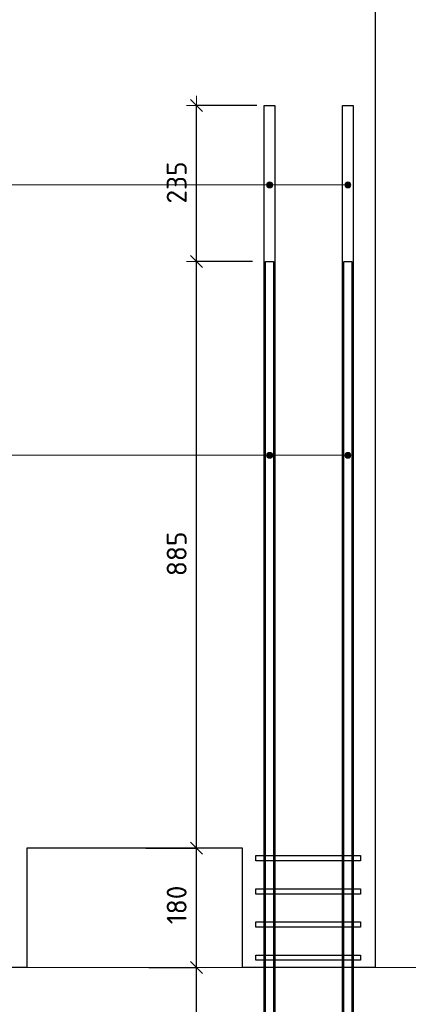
# Model space of a CAD drawing. Header units: metres. Extents: x -38 to 97, y -15 to 21.
# Tile 69 of 256: x 83.77 to 84.356, y -5.905 to -4.42. Entities that reach past the tile are written whole.
import ezdxf

# ---------------------------------------------------------------- set-up
doc = ezdxf.new("R2010")
doc.units = ezdxf.units.M
doc.header["$PDMODE"] = 65
for name, color, linetype, lineweight in [('XR$4$Арм.стержн. Хомут', 240, 'Continuous', 35), ('XR$4$Арм.стержн.горизонт. 1', 180, 'Continuous', 35), ('XR$4$Арм.стержн.горизонт. 2', 202, 'Continuous', 35), ('XR$4$Общий слой (1)_1', 7, 'Continuous', 13), ('XR$4$Перекрытие (1)', 7, 'Continuous', 35), ('XR$4$Размерная линия (1)', 7, 'Continuous', 13), ('XR$5$Арм.стержн. Хомут', 240, 'Continuous', 35), ('XR$5$Арм.стержн.горизонт. 1', 180, 'Continuous', 35), ('XR$5$Арм.стержн.горизонт. 2', 202, 'Continuous', 35), ('XR$5$Общий слой (1)_1', 7, 'Continuous', 13), ('XR$5$Перекрытие (1)', 7, 'Continuous', 35), ('XR$5$Размерная линия (1)', 7, 'Continuous', 13)]:
    doc.layers.add(name, color=color, linetype=linetype, lineweight=lineweight)
doc.styles.add('ISOCPEUR', font='txt')
doc.dimstyles.new('DIMSTYLE_24', dxfattribs={"dimtxt": 0.03, "dimasz": 0.03, "dimexe": 0, "dimexo": 0, "dimgap": 0.015, "dimtad": 2, "dimdec": 0, "dimlfac": 1000, "dimrnd": 5, "dimzin": 12, "dimdsep": 46, "dimtxsty": 'ISOCPEUR', "dimblk1": 'ALL_ML_STRICH', "dimblk2": 'ALL_ML_STRICH', "dimsah": 1, "dimcen": 0, "dimclrd": 7, "dimclre": 256, "dimclrt": 7, "dimadec": 0, "dimazin": 0, "dimtfac": 1, "dimtdec": 0, "dimtix": 1, "dimtmove": 2, "dimatfit": 3, "dimfxl": 0, "dimtzin": 0, "dimlwd": 0, "dimlwe": -3, "dimarcsym": 0})
pattern_1 = [(0, (0.45, 0.45), (0.225, 0.225), [0.225, -0.225]), (90, (0.45, 0.45), (-0.225, 0.225), [0.225, -0.225])]

# ---------------------------------------------------------------- blocks, each defined once
blk = doc.blocks.new('ALL_ML_STRICH')
at = {"color": 0, "linetype": 'ByBlock', "lineweight": -2}
for p, q in [((0, -0.5), (0, 0.5)), ((-1, 0), (0.5, 0)), ((-0.3, -0.3), (0.3, 0.3))]:
    blk.add_line(p, q, dxfattribs=at)
blk = doc.blocks.new('*D404')
at = {"layer": 'DEFPOINTS', "color": 7, "linetype": 'Continuous', "lineweight": 13, "transparency": 33554687}
for p in [(83.9444, -5.8499), (84.0364, -6.7349), (84.1406, -6.7349)]:
    blk.add_point(p, dxfattribs=at)
at = {"layer": 'XR$4$Размерная линия (1)', "color": 9, "linetype": 'Continuous', "lineweight": -2, "true_color": 0xc7c7c7, "transparency": 33554687}
for p, q in [((83.9644, -5.8499), (84.0364, -5.8499)), ((84.1206, -6.7349), (84.0364, -6.7349))]:
    blk.add_line(p, q, dxfattribs=at)
at = {"layer": 'XR$4$Размерная линия (1)', "color": 7, "linetype": 'Continuous', "lineweight": -2, "transparency": 33554687}
blk.add_line((84.0364, -6.7349), (84.0364, -5.8499), dxfattribs=at)
at = {"layer": 'XR$4$Размерная линия (1)', "color": 7, "linetype": 'Continuous', "lineweight": 13, "transparency": 33554687, "xscale": 0.03, "yscale": 0.03, "zscale": 0.03}
for p, rotation in [((84.0364, -5.8499), 90), ((84.0364, -6.7349), 270)]:
    blk.add_blockref('ALL_ML_STRICH', p, dxfattribs=dict(at, rotation=rotation))
at = {"layer": 'XR$4$Размерная линия (1)', "color": 7, "linetype": 'Continuous', "lineweight": 13, "transparency": 33554687, "insert": (84.0064, -6.2909), "char_height": 0.03, "width": 0.09, "attachment_point": 5, "rotation": 90, "style": 'ISOCPEUR'}
blk.add_mtext('\\A1;{885}', dxfattribs=at)
blk = doc.blocks.new('*D405')
at = {"layer": 'DEFPOINTS', "color": 7, "linetype": 'Continuous', "lineweight": 13, "transparency": 33554687}
for p in [(83.9397, -5.6699), (83.9444, -5.8499), (84.0364, -5.8499)]:
    blk.add_point(p, dxfattribs=at)
at = {"layer": 'XR$4$Размерная линия (1)', "color": 9, "linetype": 'Continuous', "lineweight": -2, "true_color": 0xc7c7c7, "transparency": 33554687}
for p, q in [((83.9597, -5.6699), (84.0364, -5.6699)), ((83.9644, -5.8499), (84.0364, -5.8499))]:
    blk.add_line(p, q, dxfattribs=at)
at = {"layer": 'XR$4$Размерная линия (1)', "color": 7, "linetype": 'Continuous', "lineweight": -2, "transparency": 33554687}
blk.add_line((84.0364, -5.8499), (84.0364, -5.6699), dxfattribs=at)
at = {"layer": 'XR$4$Размерная линия (1)', "color": 7, "linetype": 'Continuous', "lineweight": 13, "transparency": 33554687, "xscale": 0.03, "yscale": 0.03, "zscale": 0.03}
for p, rotation in [((84.0364, -5.6699), 90), ((84.0364, -5.8499), 270)]:
    blk.add_blockref('ALL_ML_STRICH', p, dxfattribs=dict(at, rotation=rotation))
at = {"layer": 'XR$4$Размерная линия (1)', "color": 7, "linetype": 'Continuous', "lineweight": 13, "transparency": 33554687, "insert": (84.0064, -5.7554), "char_height": 0.03, "width": 0.09, "attachment_point": 5, "rotation": 90, "style": 'ISOCPEUR'}
blk.add_mtext('\\A1;{180}', dxfattribs=at)
blk = doc.blocks.new('*D406')
at = {"layer": 'DEFPOINTS', "color": 7, "linetype": 'Continuous', "lineweight": 13, "transparency": 33554687}
for p in [(84.1406, -4.7849), (83.9397, -5.6699), (84.0364, -5.6699)]:
    blk.add_point(p, dxfattribs=at)
at = {"layer": 'XR$4$Размерная линия (1)', "color": 9, "linetype": 'Continuous', "lineweight": -2, "true_color": 0xc7c7c7, "transparency": 33554687}
for p, q in [((84.1206, -4.7849), (84.0364, -4.7849)), ((83.9597, -5.6699), (84.0364, -5.6699))]:
    blk.add_line(p, q, dxfattribs=at)
at = {"layer": 'XR$4$Размерная линия (1)', "color": 7, "linetype": 'Continuous', "lineweight": -2, "transparency": 33554687}
blk.add_line((84.0364, -5.6699), (84.0364, -4.7849), dxfattribs=at)
at = {"layer": 'XR$4$Размерная линия (1)', "color": 7, "linetype": 'Continuous', "lineweight": 13, "transparency": 33554687, "xscale": 0.03, "yscale": 0.03, "zscale": 0.03}
for p, rotation in [((84.0364, -4.7849), 90), ((84.0364, -5.6699), 270)]:
    blk.add_blockref('ALL_ML_STRICH', p, dxfattribs=dict(at, rotation=rotation))
at = {"layer": 'XR$4$Размерная линия (1)', "color": 7, "linetype": 'Continuous', "lineweight": 13, "transparency": 33554687, "insert": (84.0064, -5.2259), "char_height": 0.03, "width": 0.09, "attachment_point": 5, "rotation": 90, "style": 'ISOCPEUR'}
blk.add_mtext('\\A1;{885}', dxfattribs=at)
blk = doc.blocks.new('*D407')
at = {"layer": 'DEFPOINTS', "color": 7, "linetype": 'Continuous', "lineweight": 13, "transparency": 33554687}
for p in [(84.1471, -4.5499), (84.0364, -4.7849), (84.1406, -4.7849)]:
    blk.add_point(p, dxfattribs=at)
at = {"layer": 'XR$4$Размерная линия (1)', "color": 9, "linetype": 'Continuous', "lineweight": -2, "true_color": 0xc7c7c7, "transparency": 33554687}
for p, q in [((84.1271, -4.5499), (84.0364, -4.5499)), ((84.1206, -4.7849), (84.0364, -4.7849))]:
    blk.add_line(p, q, dxfattribs=at)
at = {"layer": 'XR$4$Размерная линия (1)', "color": 7, "linetype": 'Continuous', "lineweight": -2, "transparency": 33554687}
blk.add_line((84.0364, -4.7849), (84.0364, -4.5499), dxfattribs=at)
at = {"layer": 'XR$4$Размерная линия (1)', "color": 7, "linetype": 'Continuous', "lineweight": 13, "transparency": 33554687, "xscale": 0.03, "yscale": 0.03, "zscale": 0.03}
for p, rotation in [((84.0364, -4.5499), 90), ((84.0364, -4.7849), 270)]:
    blk.add_blockref('ALL_ML_STRICH', p, dxfattribs=dict(at, rotation=rotation))
at = {"layer": 'XR$4$Размерная линия (1)', "color": 7, "linetype": 'Continuous', "lineweight": 13, "transparency": 33554687, "insert": (84.0064, -4.6659), "char_height": 0.03, "width": 0.09, "attachment_point": 5, "rotation": 90, "style": 'ISOCPEUR'}
blk.add_mtext('\\A1;{235}', dxfattribs=at)
blk = doc.blocks.new('*D760')
at = {"layer": 'DEFPOINTS', "color": 7, "linetype": 'Continuous', "lineweight": 13, "transparency": 33554687}
for p in [(83.9444, -5.8499), (84.0364, -6.7349), (84.1406, -6.7349)]:
    blk.add_point(p, dxfattribs=at)
at = {"layer": 'XR$5$Размерная линия (1)', "color": 9, "linetype": 'Continuous', "lineweight": -2, "true_color": 0xc7c7c7, "transparency": 33554687}
for p, q in [((83.9644, -5.8499), (84.0364, -5.8499)), ((84.1206, -6.7349), (84.0364, -6.7349))]:
    blk.add_line(p, q, dxfattribs=at)
at = {"layer": 'XR$5$Размерная линия (1)', "color": 7, "linetype": 'Continuous', "lineweight": -2, "transparency": 33554687}
blk.add_line((84.0364, -6.7349), (84.0364, -5.8499), dxfattribs=at)
at = {"layer": 'XR$5$Размерная линия (1)', "color": 7, "linetype": 'Continuous', "lineweight": 13, "transparency": 33554687, "xscale": 0.03, "yscale": 0.03, "zscale": 0.03}
for p, rotation in [((84.0364, -5.8499), 90), ((84.0364, -6.7349), 270)]:
    blk.add_blockref('ALL_ML_STRICH', p, dxfattribs=dict(at, rotation=rotation))
at = {"layer": 'XR$5$Размерная линия (1)', "color": 7, "linetype": 'Continuous', "lineweight": 13, "transparency": 33554687, "insert": (84.0064, -6.2909), "char_height": 0.03, "width": 0.09, "attachment_point": 5, "rotation": 90, "style": 'ISOCPEUR'}
blk.add_mtext('\\A1;{885}', dxfattribs=at)
blk = doc.blocks.new('*D761')
at = {"layer": 'DEFPOINTS', "color": 7, "linetype": 'Continuous', "lineweight": 13, "transparency": 33554687}
for p in [(83.9397, -5.6699), (83.9444, -5.8499), (84.0364, -5.8499)]:
    blk.add_point(p, dxfattribs=at)
at = {"layer": 'XR$5$Размерная линия (1)', "color": 9, "linetype": 'Continuous', "lineweight": -2, "true_color": 0xc7c7c7, "transparency": 33554687}
for p, q in [((83.9597, -5.6699), (84.0364, -5.6699)), ((83.9644, -5.8499), (84.0364, -5.8499))]:
    blk.add_line(p, q, dxfattribs=at)
at = {"layer": 'XR$5$Размерная линия (1)', "color": 7, "linetype": 'Continuous', "lineweight": -2, "transparency": 33554687}
blk.add_line((84.0364, -5.8499), (84.0364, -5.6699), dxfattribs=at)
at = {"layer": 'XR$5$Размерная линия (1)', "color": 7, "linetype": 'Continuous', "lineweight": 13, "transparency": 33554687, "xscale": 0.03, "yscale": 0.03, "zscale": 0.03}
for p, rotation in [((84.0364, -5.6699), 90), ((84.0364, -5.8499), 270)]:
    blk.add_blockref('ALL_ML_STRICH', p, dxfattribs=dict(at, rotation=rotation))
at = {"layer": 'XR$5$Размерная линия (1)', "color": 7, "linetype": 'Continuous', "lineweight": 13, "transparency": 33554687, "insert": (84.0064, -5.7554), "char_height": 0.03, "width": 0.09, "attachment_point": 5, "rotation": 90, "style": 'ISOCPEUR'}
blk.add_mtext('\\A1;{180}', dxfattribs=at)
blk = doc.blocks.new('*D762')
at = {"layer": 'DEFPOINTS', "color": 7, "linetype": 'Continuous', "lineweight": 13, "transparency": 33554687}
for p in [(84.1406, -4.7849), (83.9397, -5.6699), (84.0364, -5.6699)]:
    blk.add_point(p, dxfattribs=at)
at = {"layer": 'XR$5$Размерная линия (1)', "color": 9, "linetype": 'Continuous', "lineweight": -2, "true_color": 0xc7c7c7, "transparency": 33554687}
for p, q in [((84.1206, -4.7849), (84.0364, -4.7849)), ((83.9597, -5.6699), (84.0364, -5.6699))]:
    blk.add_line(p, q, dxfattribs=at)
at = {"layer": 'XR$5$Размерная линия (1)', "color": 7, "linetype": 'Continuous', "lineweight": -2, "transparency": 33554687}
blk.add_line((84.0364, -5.6699), (84.0364, -4.7849), dxfattribs=at)
at = {"layer": 'XR$5$Размерная линия (1)', "color": 7, "linetype": 'Continuous', "lineweight": 13, "transparency": 33554687, "xscale": 0.03, "yscale": 0.03, "zscale": 0.03}
for p, rotation in [((84.0364, -4.7849), 90), ((84.0364, -5.6699), 270)]:
    blk.add_blockref('ALL_ML_STRICH', p, dxfattribs=dict(at, rotation=rotation))
at = {"layer": 'XR$5$Размерная линия (1)', "color": 7, "linetype": 'Continuous', "lineweight": 13, "transparency": 33554687, "insert": (84.0064, -5.2259), "char_height": 0.03, "width": 0.09, "attachment_point": 5, "rotation": 90, "style": 'ISOCPEUR'}
blk.add_mtext('\\A1;{885}', dxfattribs=at)
blk = doc.blocks.new('*D763')
at = {"layer": 'DEFPOINTS', "color": 7, "linetype": 'Continuous', "lineweight": 13, "transparency": 33554687}
for p in [(84.1471, -4.5499), (84.0364, -4.7849), (84.1406, -4.7849)]:
    blk.add_point(p, dxfattribs=at)
at = {"layer": 'XR$5$Размерная линия (1)', "color": 9, "linetype": 'Continuous', "lineweight": -2, "true_color": 0xc7c7c7, "transparency": 33554687}
for p, q in [((84.1271, -4.5499), (84.0364, -4.5499)), ((84.1206, -4.7849), (84.0364, -4.7849))]:
    blk.add_line(p, q, dxfattribs=at)
at = {"layer": 'XR$5$Размерная линия (1)', "color": 7, "linetype": 'Continuous', "lineweight": -2, "transparency": 33554687}
blk.add_line((84.0364, -4.7849), (84.0364, -4.5499), dxfattribs=at)
at = {"layer": 'XR$5$Размерная линия (1)', "color": 7, "linetype": 'Continuous', "lineweight": 13, "transparency": 33554687, "xscale": 0.03, "yscale": 0.03, "zscale": 0.03}
for p, rotation in [((84.0364, -4.5499), 90), ((84.0364, -4.7849), 270)]:
    blk.add_blockref('ALL_ML_STRICH', p, dxfattribs=dict(at, rotation=rotation))
at = {"layer": 'XR$5$Размерная линия (1)', "color": 7, "linetype": 'Continuous', "lineweight": 13, "transparency": 33554687, "insert": (84.0064, -4.6659), "char_height": 0.03, "width": 0.09, "attachment_point": 5, "rotation": 90, "style": 'ISOCPEUR'}
blk.add_mtext('\\A1;{235}', dxfattribs=at)

msp = doc.modelspace()

# ---------------------------------------------------------------- hatches: boundary and pattern name
at = {"linetype": 'Continuous', "lineweight": 13, "transparency": 33554687}
h = msp.add_hatch(dxfattribs=at)
h.set_pattern_fill('____', scale=0.225, style=0, pattern_type=2)
h.set_pattern_definition(pattern_1)
h.paths.add_polyline_path([(84.1056, -5.6699), (83.7806, -5.6699), (83.7806, -5.8499), (84.1056, -5.8499)], flags=0)
h = msp.add_hatch(dxfattribs=at)
h.set_pattern_fill('____', scale=0.225, style=0, pattern_type=2)
h.set_pattern_definition(pattern_1)
h.paths.add_polyline_path([(84.1056, -5.6699), (83.7806, -5.6699), (83.7806, -5.8499), (84.1056, -5.8499)], flags=0)
at = {"layer": 'XR$4$Арм.стержн.горизонт. 1', "linetype": 'Continuous', "lineweight": 13, "transparency": 33554687}
for points in [[(84.1428, -4.6717), (84.1428, -4.6672), (84.1421, -4.6695)], [(84.1428, -4.6672), (84.1444, -4.6734), (84.1444, -4.6656)], [(84.1428, -4.6672), (84.1428, -4.6717), (84.1444, -4.6734)], [(84.1444, -4.6656), (84.1466, -4.674), (84.1466, -4.665)], [(84.1444, -4.6656), (84.1444, -4.6734), (84.1466, -4.674)], [(84.1466, -4.665), (84.1466, -4.674), (84.1489, -4.6734)], [(84.1466, -4.665), (84.1489, -4.6734), (84.1489, -4.6656)], [(84.1489, -4.6656), (84.1489, -4.6734), (84.1505, -4.6717)], [(84.1489, -4.6656), (84.1505, -4.6717), (84.1505, -4.6672)], [(84.1505, -4.6672), (84.1505, -4.6717), (84.1511, -4.6695)], [(84.2608, -4.6717), (84.2608, -4.6672), (84.2601, -4.6695)], [(84.2608, -4.6672), (84.2624, -4.6734), (84.2624, -4.6656)], [(84.2608, -4.6672), (84.2608, -4.6717), (84.2624, -4.6734)], [(84.2624, -4.6656), (84.2646, -4.674), (84.2646, -4.665)], [(84.2624, -4.6656), (84.2624, -4.6734), (84.2646, -4.674)], [(84.2646, -4.665), (84.2646, -4.674), (84.2669, -4.6734)], [(84.2646, -4.665), (84.2669, -4.6734), (84.2669, -4.6656)], [(84.2669, -4.6656), (84.2669, -4.6734), (84.2685, -4.6717)], [(84.2669, -4.6656), (84.2685, -4.6717), (84.2685, -4.6672)], [(84.2685, -4.6672), (84.2685, -4.6717), (84.2691, -4.6695)]]:
    msp.add_hatch(color=7, dxfattribs=at).paths.add_polyline_path(points)
at = {"layer": 'XR$4$Арм.стержн.горизонт. 2', "linetype": 'Continuous', "lineweight": 13, "transparency": 33554687}
for points in [[(84.1428, -5.0796), (84.1428, -5.0751), (84.1421, -5.0773)], [(84.1428, -5.0751), (84.1444, -5.0812), (84.1444, -5.0734)], [(84.1428, -5.0751), (84.1428, -5.0796), (84.1444, -5.0812)], [(84.1444, -5.0734), (84.1466, -5.0818), (84.1466, -5.0728)], [(84.1444, -5.0734), (84.1444, -5.0812), (84.1466, -5.0818)], [(84.1466, -5.0728), (84.1466, -5.0818), (84.1489, -5.0812)], [(84.1466, -5.0728), (84.1489, -5.0812), (84.1489, -5.0734)], [(84.1489, -5.0734), (84.1489, -5.0812), (84.1505, -5.0796)], [(84.1489, -5.0734), (84.1505, -5.0796), (84.1505, -5.0751)], [(84.1505, -5.0751), (84.1505, -5.0796), (84.1511, -5.0773)], [(84.2608, -5.0796), (84.2608, -5.0751), (84.2601, -5.0773)], [(84.2608, -5.0751), (84.2624, -5.0812), (84.2624, -5.0734)], [(84.2608, -5.0751), (84.2608, -5.0796), (84.2624, -5.0812)], [(84.2624, -5.0734), (84.2646, -5.0818), (84.2646, -5.0728)], [(84.2624, -5.0734), (84.2624, -5.0812), (84.2646, -5.0818)], [(84.2646, -5.0728), (84.2646, -5.0818), (84.2669, -5.0812)], [(84.2646, -5.0728), (84.2669, -5.0812), (84.2669, -5.0734)], [(84.2669, -5.0734), (84.2669, -5.0812), (84.2685, -5.0796)], [(84.2669, -5.0734), (84.2685, -5.0796), (84.2685, -5.0751)], [(84.2685, -5.0751), (84.2685, -5.0796), (84.2691, -5.0773)]]:
    msp.add_hatch(color=7, dxfattribs=at).paths.add_polyline_path(points)
at = {"layer": 'XR$5$Арм.стержн.горизонт. 1', "linetype": 'Continuous', "lineweight": 13, "transparency": 33554687}
for points in [[(84.1428, -4.6717), (84.1428, -4.6672), (84.1421, -4.6695)], [(84.1428, -4.6672), (84.1444, -4.6734), (84.1444, -4.6656)], [(84.1428, -4.6672), (84.1428, -4.6717), (84.1444, -4.6734)], [(84.1444, -4.6656), (84.1466, -4.674), (84.1466, -4.665)], [(84.1444, -4.6656), (84.1444, -4.6734), (84.1466, -4.674)], [(84.1466, -4.665), (84.1466, -4.674), (84.1489, -4.6734)], [(84.1466, -4.665), (84.1489, -4.6734), (84.1489, -4.6656)], [(84.1489, -4.6656), (84.1489, -4.6734), (84.1505, -4.6717)], [(84.1489, -4.6656), (84.1505, -4.6717), (84.1505, -4.6672)], [(84.1505, -4.6672), (84.1505, -4.6717), (84.1511, -4.6695)], [(84.2608, -4.6717), (84.2608, -4.6672), (84.2601, -4.6695)], [(84.2608, -4.6672), (84.2624, -4.6734), (84.2624, -4.6656)], [(84.2608, -4.6672), (84.2608, -4.6717), (84.2624, -4.6734)], [(84.2624, -4.6656), (84.2646, -4.674), (84.2646, -4.665)], [(84.2624, -4.6656), (84.2624, -4.6734), (84.2646, -4.674)], [(84.2646, -4.665), (84.2646, -4.674), (84.2669, -4.6734)], [(84.2646, -4.665), (84.2669, -4.6734), (84.2669, -4.6656)], [(84.2669, -4.6656), (84.2669, -4.6734), (84.2685, -4.6717)], [(84.2669, -4.6656), (84.2685, -4.6717), (84.2685, -4.6672)], [(84.2685, -4.6672), (84.2685, -4.6717), (84.2691, -4.6695)]]:
    msp.add_hatch(color=7, dxfattribs=at).paths.add_polyline_path(points)
at = {"layer": 'XR$5$Арм.стержн.горизонт. 2', "linetype": 'Continuous', "lineweight": 13, "transparency": 33554687}
for points in [[(84.1428, -5.0796), (84.1428, -5.0751), (84.1421, -5.0773)], [(84.1428, -5.0751), (84.1444, -5.0812), (84.1444, -5.0734)], [(84.1428, -5.0751), (84.1428, -5.0796), (84.1444, -5.0812)], [(84.1444, -5.0734), (84.1466, -5.0818), (84.1466, -5.0728)], [(84.1444, -5.0734), (84.1444, -5.0812), (84.1466, -5.0818)], [(84.1466, -5.0728), (84.1466, -5.0818), (84.1489, -5.0812)], [(84.1466, -5.0728), (84.1489, -5.0812), (84.1489, -5.0734)], [(84.1489, -5.0734), (84.1489, -5.0812), (84.1505, -5.0796)], [(84.1489, -5.0734), (84.1505, -5.0796), (84.1505, -5.0751)], [(84.1505, -5.0751), (84.1505, -5.0796), (84.1511, -5.0773)], [(84.2608, -5.0796), (84.2608, -5.0751), (84.2601, -5.0773)], [(84.2608, -5.0751), (84.2624, -5.0812), (84.2624, -5.0734)], [(84.2608, -5.0751), (84.2608, -5.0796), (84.2624, -5.0812)], [(84.2624, -5.0734), (84.2646, -5.0818), (84.2646, -5.0728)], [(84.2624, -5.0734), (84.2624, -5.0812), (84.2646, -5.0818)], [(84.2646, -5.0728), (84.2646, -5.0818), (84.2669, -5.0812)], [(84.2646, -5.0728), (84.2669, -5.0812), (84.2669, -5.0734)], [(84.2669, -5.0734), (84.2669, -5.0812), (84.2685, -5.0796)], [(84.2669, -5.0734), (84.2685, -5.0796), (84.2685, -5.0751)], [(84.2685, -5.0751), (84.2685, -5.0796), (84.2691, -5.0773)]]:
    msp.add_hatch(color=7, dxfattribs=at).paths.add_polyline_path(points)

# ---------------------------------------------------------------- linework, layer by layer
at = {"layer": 'XR$4$Арм.стержн. Хомут', "color": 40, "linetype": 'Continuous', "lineweight": 25, "transparency": 33554687}
for points in [[(84.1256, -5.6809), (84.2836, -5.6809), (84.2836, -5.6889), (84.1256, -5.6889), (84.1256, -5.6809)], [(84.1256, -5.7309), (84.2836, -5.7309), (84.2836, -5.7389), (84.1256, -5.7389), (84.1256, -5.7309)], [(84.1256, -5.7809), (84.2836, -5.7809), (84.2836, -5.7889), (84.1256, -5.7889), (84.1256, -5.7809)], [(84.1256, -5.8309), (84.2836, -5.8309), (84.2836, -5.8389), (84.1256, -5.8389), (84.1256, -5.8309)]]:
    msp.add_lwpolyline(points, dxfattribs=at)
at = {"layer": 'XR$4$Арм.стержн.горизонт. 1', "color": 7, "linetype": 'Continuous', "lineweight": 13, "transparency": 33554687}
for p, q in [((80.6389, -4.6695), (84.2646, -4.6695)), ((80.6389, -4.6695), (84.1466, -4.6695)), ((84.1421, -4.6695), (84.1421, -4.6695)), ((84.1466, -4.665), (84.1466, -4.665)), ((84.1466, -4.674), (84.1466, -4.674)), ((84.1511, -4.6695), (84.1511, -4.6695)), ((84.2601, -4.6695), (84.2601, -4.6695)), ((84.2646, -4.665), (84.2646, -4.665)), ((84.2646, -4.674), (84.2646, -4.674)), ((84.2691, -4.6695), (84.2691, -4.6695))]:
    msp.add_line(p, q, dxfattribs=at)
at = {"layer": 'XR$4$Арм.стержн.горизонт. 1', "color": 7, "linetype": 'Continuous', "lineweight": 25, "transparency": 33554687}
for points in [[(84.1386, -6.8899), (84.1386, -4.5499), (84.1546, -4.5499), (84.1546, -6.8899), (84.1386, -6.8899)], [(84.2566, -6.8899), (84.2566, -4.5499), (84.2726, -4.5499), (84.2726, -6.8899), (84.2566, -6.8899)]]:
    msp.add_lwpolyline(points, dxfattribs=at)
at = {"layer": 'XR$4$Арм.стержн.горизонт. 1', "color": 7, "linetype": 'Continuous', "lineweight": 13, "transparency": 33554687}
for centre in [(84.1466, -4.6695), (84.2646, -4.6695)]:
    msp.add_circle(centre, 0.0045, dxfattribs=at)
at = {"layer": 'XR$4$Арм.стержн.горизонт. 2', "color": 7, "linetype": 'Continuous', "lineweight": 13, "transparency": 33554687}
for p, q in [((80.6354, -5.0773), (84.1466, -5.0773)), ((80.6354, -5.0773), (84.2646, -5.0773)), ((84.1421, -5.0773), (84.1421, -5.0773)), ((84.1466, -5.0728), (84.1466, -5.0728)), ((84.1511, -5.0773), (84.1511, -5.0773)), ((84.2601, -5.0773), (84.2601, -5.0773)), ((84.2646, -5.0728), (84.2646, -5.0728)), ((84.2691, -5.0773), (84.2691, -5.0773)), ((84.1466, -5.0818), (84.1466, -5.0818)), ((84.2646, -5.0818), (84.2646, -5.0818))]:
    msp.add_line(p, q, dxfattribs=at)
at = {"layer": 'XR$4$Арм.стержн.горизонт. 2', "color": 34, "linetype": 'Continuous', "lineweight": 25, "transparency": 33554687}
for points in [[(84.1526, -4.7849), (84.1526, -6.7349), (84.1406, -6.7349), (84.1406, -4.7849), (84.1526, -4.7849)], [(84.2706, -4.7849), (84.2706, -6.7349), (84.2586, -6.7349), (84.2586, -4.7849), (84.2706, -4.7849)]]:
    msp.add_lwpolyline(points, dxfattribs=at)
at = {"layer": 'XR$4$Арм.стержн.горизонт. 2', "color": 7, "linetype": 'Continuous', "lineweight": 13, "transparency": 33554687}
for centre in [(84.1466, -5.0773), (84.2646, -5.0773)]:
    msp.add_circle(centre, 0.0045, dxfattribs=at)
at = {"layer": 'XR$4$Общий слой (1)_1', "color": 7, "linetype": 'Continuous', "lineweight": 13, "transparency": 33554687}
msp.add_line((80.4556, -5.8499), (84.8875, -5.8499), dxfattribs=at)
at = {"layer": 'XR$4$Перекрытие (1)', "color": 7, "linetype": 'Continuous', "lineweight": 25, "transparency": 33554687}
for p, q in [((84.3056, -4.2499), (84.3056, -5.6699)), ((83.7806, -5.6699), (83.7806, -5.8499)), ((84.1056, -5.6699), (83.7806, -5.6699)), ((84.1056, -5.8499), (84.1056, -5.6699)), ((84.3056, -5.6699), (84.3056, -5.8499)), ((83.7806, -5.8499), (83.5806, -5.8499)), ((84.3056, -5.8499), (84.1056, -5.8499))]:
    msp.add_line(p, q, dxfattribs=at)
at = {"layer": 'XR$5$Арм.стержн. Хомут', "color": 40, "linetype": 'Continuous', "lineweight": 25, "transparency": 33554687}
for points in [[(84.1256, -5.6809), (84.2836, -5.6809), (84.2836, -5.6889), (84.1256, -5.6889), (84.1256, -5.6809)], [(84.1256, -5.7309), (84.2836, -5.7309), (84.2836, -5.7389), (84.1256, -5.7389), (84.1256, -5.7309)], [(84.1256, -5.7809), (84.2836, -5.7809), (84.2836, -5.7889), (84.1256, -5.7889), (84.1256, -5.7809)], [(84.1256, -5.8309), (84.2836, -5.8309), (84.2836, -5.8389), (84.1256, -5.8389), (84.1256, -5.8309)]]:
    msp.add_lwpolyline(points, dxfattribs=at)
at = {"layer": 'XR$5$Арм.стержн.горизонт. 1', "color": 7, "linetype": 'Continuous', "lineweight": 13, "transparency": 33554687}
for p, q in [((80.6389, -4.6695), (84.2646, -4.6695)), ((80.6389, -4.6695), (84.1466, -4.6695)), ((84.1421, -4.6695), (84.1421, -4.6695)), ((84.1466, -4.665), (84.1466, -4.665)), ((84.1466, -4.674), (84.1466, -4.674)), ((84.1511, -4.6695), (84.1511, -4.6695)), ((84.2601, -4.6695), (84.2601, -4.6695)), ((84.2646, -4.665), (84.2646, -4.665)), ((84.2646, -4.674), (84.2646, -4.674)), ((84.2691, -4.6695), (84.2691, -4.6695))]:
    msp.add_line(p, q, dxfattribs=at)
at = {"layer": 'XR$5$Арм.стержн.горизонт. 1', "color": 7, "linetype": 'Continuous', "lineweight": 25, "transparency": 33554687}
for points in [[(84.1386, -6.8899), (84.1386, -4.5499), (84.1546, -4.5499), (84.1546, -6.8899), (84.1386, -6.8899)], [(84.2566, -6.8899), (84.2566, -4.5499), (84.2726, -4.5499), (84.2726, -6.8899), (84.2566, -6.8899)]]:
    msp.add_lwpolyline(points, dxfattribs=at)
at = {"layer": 'XR$5$Арм.стержн.горизонт. 1', "color": 7, "linetype": 'Continuous', "lineweight": 13, "transparency": 33554687}
for centre in [(84.1466, -4.6695), (84.2646, -4.6695)]:
    msp.add_circle(centre, 0.0045, dxfattribs=at)
at = {"layer": 'XR$5$Арм.стержн.горизонт. 2', "color": 7, "linetype": 'Continuous', "lineweight": 13, "transparency": 33554687}
for p, q in [((80.6354, -5.0773), (84.1466, -5.0773)), ((80.6354, -5.0773), (84.2646, -5.0773)), ((84.1421, -5.0773), (84.1421, -5.0773)), ((84.1466, -5.0728), (84.1466, -5.0728)), ((84.1511, -5.0773), (84.1511, -5.0773)), ((84.2601, -5.0773), (84.2601, -5.0773)), ((84.2646, -5.0728), (84.2646, -5.0728)), ((84.2691, -5.0773), (84.2691, -5.0773)), ((84.1466, -5.0818), (84.1466, -5.0818)), ((84.2646, -5.0818), (84.2646, -5.0818))]:
    msp.add_line(p, q, dxfattribs=at)
at = {"layer": 'XR$5$Арм.стержн.горизонт. 2', "color": 34, "linetype": 'Continuous', "lineweight": 25, "transparency": 33554687}
for points in [[(84.1526, -4.7849), (84.1526, -6.7349), (84.1406, -6.7349), (84.1406, -4.7849), (84.1526, -4.7849)], [(84.2706, -4.7849), (84.2706, -6.7349), (84.2586, -6.7349), (84.2586, -4.7849), (84.2706, -4.7849)]]:
    msp.add_lwpolyline(points, dxfattribs=at)
at = {"layer": 'XR$5$Арм.стержн.горизонт. 2', "color": 7, "linetype": 'Continuous', "lineweight": 13, "transparency": 33554687}
for centre in [(84.1466, -5.0773), (84.2646, -5.0773)]:
    msp.add_circle(centre, 0.0045, dxfattribs=at)
at = {"layer": 'XR$5$Общий слой (1)_1', "color": 7, "linetype": 'Continuous', "lineweight": 13, "transparency": 33554687}
msp.add_line((80.4556, -5.8499), (84.8875, -5.8499), dxfattribs=at)
at = {"layer": 'XR$5$Перекрытие (1)', "color": 7, "linetype": 'Continuous', "lineweight": 25, "transparency": 33554687}
for p, q in [((84.3056, -4.2499), (84.3056, -5.6699)), ((83.7806, -5.6699), (83.7806, -5.8499)), ((84.1056, -5.6699), (83.7806, -5.6699)), ((84.1056, -5.8499), (84.1056, -5.6699)), ((84.3056, -5.6699), (84.3056, -5.8499)), ((83.7806, -5.8499), (83.5806, -5.8499)), ((84.3056, -5.8499), (84.1056, -5.8499))]:
    msp.add_line(p, q, dxfattribs=at)

# ---------------------------------------------------------------- dimensions: what is measured, and where the dimension line sits
at = {"layer": 'XR$4$Размерная линия (1)', "color": 7, "linetype": 'Continuous', "lineweight": 13, "transparency": 33554687}
for base, p1, p2, picture, middle in [((84.0364, -4.5499), (84.1206, -4.7849), (84.1271, -4.5499), '*D407', (84.0064, -4.6659)), ((84.0364, -4.7849), (83.9597, -5.6699), (84.1206, -4.7849), '*D406', (84.0064, -5.2259)), ((84.0364, -5.6699), (83.9644, -5.8499), (83.9597, -5.6699), '*D405', (84.0064, -5.7554)), ((84.0364, -5.8499), (84.1206, -6.7349), (83.9644, -5.8499), '*D404', (84.0064, -6.2909))]:
    dim = msp.add_linear_dim(base=base, p1=p1, p2=p2, angle=90, dimstyle='DIMSTYLE_24', override={"dimpost": '<>', "dimclrd": 7, "dimclre": 9, "dimclrt": 7, "dimlwd": 0, "dimlwe": 65533}, dxfattribs=at)
    dim.commit()
    dim.dimension.update_dxf_attribs({"geometry": picture, "text_midpoint": middle, "dimtype": 160})
at = {"layer": 'XR$5$Размерная линия (1)', "color": 7, "linetype": 'Continuous', "lineweight": 13, "transparency": 33554687}
for base, p1, p2, picture, middle in [((84.0364, -4.5499), (84.1206, -4.7849), (84.1271, -4.5499), '*D763', (84.0064, -4.6659)), ((84.0364, -4.7849), (83.9597, -5.6699), (84.1206, -4.7849), '*D762', (84.0064, -5.2259)), ((84.0364, -5.6699), (83.9644, -5.8499), (83.9597, -5.6699), '*D761', (84.0064, -5.7554)), ((84.0364, -5.8499), (84.1206, -6.7349), (83.9644, -5.8499), '*D760', (84.0064, -6.2909))]:
    dim = msp.add_linear_dim(base=base, p1=p1, p2=p2, angle=90, dimstyle='DIMSTYLE_24', override={"dimpost": '<>', "dimclrd": 7, "dimclre": 9, "dimclrt": 7, "dimlwd": 0, "dimlwe": 65533}, dxfattribs=at)
    dim.commit()
    dim.dimension.update_dxf_attribs({"geometry": picture, "text_midpoint": middle, "dimtype": 160})

doc.saveas('drawing.dxf')
